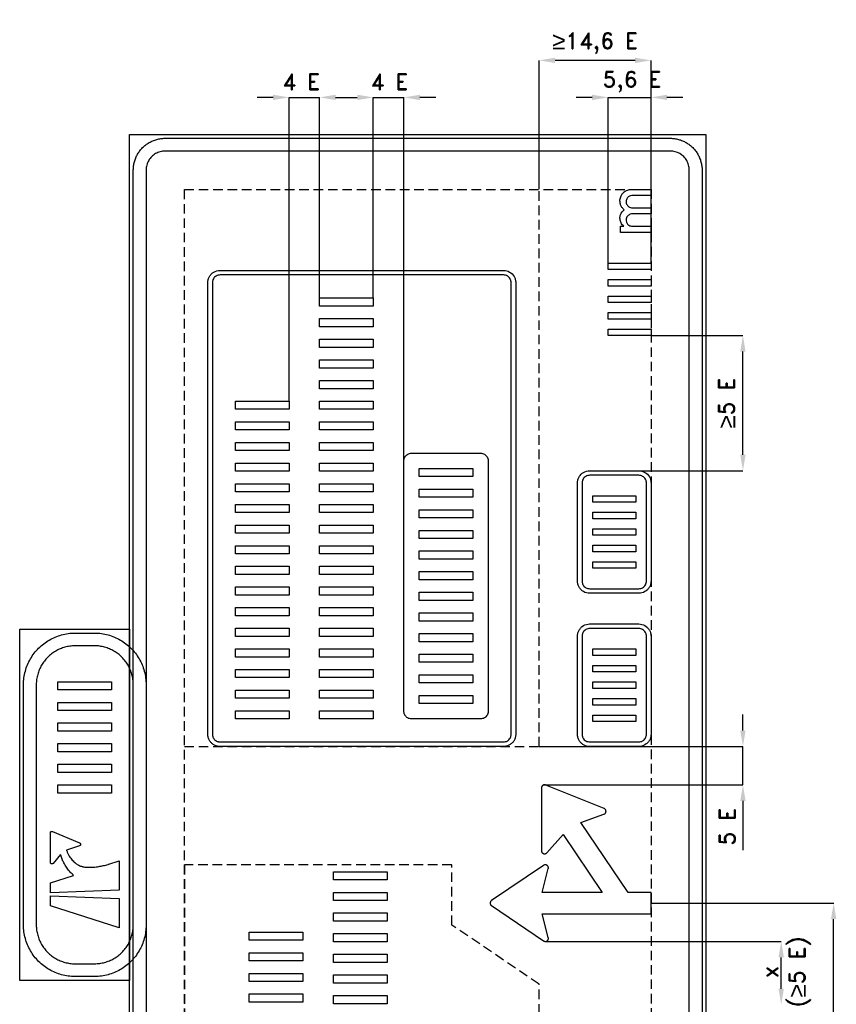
# Model space of a CAD drawing. Header units: millimetres. Extents: x 131 to 6528, y 392 to 12144.
# Tile 2 of 2: x 131 to 6528, y 4433 to 12144. Entities that reach past the tile are written whole.
import ezdxf

# ---------------------------------------------------------------- set-up
doc = ezdxf.new("R2010")
doc.units = ezdxf.units.MM
doc.header["$LTSCALE"] = 5
doc.linetypes.add('ČÁRKOVANÁX2', pattern=[1.5, 1, -0.5])
doc.layers.add('Kóty', color=2, linetype='Continuous')
doc.layers.add('Značka', color=7, linetype='Continuous')
doc.styles.get("Standard").update_dxf_attribs({"font": 'romand.shx', "height": 125})
doc.dimstyles.get("Standard").update_dxf_attribs({"dimtxt": 125, "dimasz": 125, "dimexe": 0.18, "dimexo": 0.0625, "dimgap": 60, "dimtad": 1, "dimdec": 0, "dimzin": 0, "dimdsep": 46, "dimtxsty": 'Standard', "dimcen": 0.09, "dimadec": 0, "dimazin": 0, "dimtfac": 1, "dimtdec": 0, "dimtofl": 0, "dimtmove": 0, "dimatfit": 3, "dimfxl": 1, "dimtolj": 1, "dimtzin": 0, "dimarcsym": 0})

# ---------------------------------------------------------------- blocks, each defined once
blk = doc.blocks.new('*D2')
at = {"layer": 'Defpoints', "color": 0, "transparency": 16777216}
for p in [(5076.5, 9670.7), (5796.5, 9670.7), (4881, 8612.1)]:
    blk.add_point(p, dxfattribs=at)
at = {"layer": 'Kóty', "color": 0, "lineweight": -2, "transparency": 16777216}
for p, q in [((5076.5, 9670.7), (5796.7, 9670.7)), ((5796.5, 8737.1), (5796.5, 9545.7)), ((4881.1, 8612.1), (5796.7, 8612.1))]:
    blk.add_line(p, q, dxfattribs=at)
at = {"layer": 'Kóty', "color": 0, "transparency": 16777216}
for points in [[(5775.6, 9545.7), (5817.3, 9545.7), (5796.5, 9670.7)], [(5775.6, 8737.1), (5817.3, 8737.1), (5796.5, 8612.1)]]:
    blk.add_solid(points, dxfattribs=at)
at = {"layer": 'Kóty', "color": 0, "transparency": 16777216, "insert": (5668.8, 9141.4), "char_height": 125, "width": 489.345, "attachment_point": 5, "rotation": 90}
blk.add_mtext('\\A1;{\\fArial|b0|i0|c238|p34;\\H1.08333x;≥}5 E', dxfattribs=at)
blk = doc.blocks.new('*D3')
at = {"layer": 'Defpoints', "color": 0, "transparency": 16777216}
for p in [(5076.5, 5225.7), (6507, 5225.7), (5076.5, 1475.7)]:
    blk.add_point(p, dxfattribs=at)
at = {"layer": 'Kóty', "color": 0, "lineweight": -2, "transparency": 16777216}
for p, q in [((5076.5, 5225.7), (6507.2, 5225.7)), ((6507, 1600.7), (6507, 5100.7)), ((5076.5, 1475.7), (6507.2, 1475.7))]:
    blk.add_line(p, q, dxfattribs=at)
at = {"layer": 'Kóty', "color": 0, "transparency": 16777216}
for points in [[(6486.2, 5100.7), (6527.9, 5100.7), (6507, 5225.7)], [(6486.2, 1600.7), (6527.9, 1600.7), (6507, 1475.7)]]:
    blk.add_solid(points, dxfattribs=at)
at = {"layer": 'Kóty', "color": 0, "transparency": 16777216, "insert": (6384.5, 3350.7), "char_height": 125, "attachment_point": 5, "rotation": 90}
blk.add_mtext('\\A1;a', dxfattribs=at)

msp = doc.modelspace()

# ---------------------------------------------------------------- linework, layer by layer
at = {"layer": 'Kóty'}
for p, q in [((4200.5, 10815.9), (4200.5, 11826)), ((4951.5, 11825.8), (4325.5, 11825.8)), ((5076.5, 10815.9), (5076.5, 11826)), ((2116, 11535.8), (1991, 11535.8)), ((2241, 9156.7), (2241, 11536)), ((2481, 9965), (2481, 11536)), ((2901, 9965), (2901, 11536)), ((3141, 8650.2), (3141, 11536)), ((3391, 11535.8), (3266, 11535.8)), ((4615.5, 11535.8), (4490.5, 11535.8)), ((4740.5, 10239), (4740.5, 11536)), ((5076.5, 10239), (5076.5, 11536)), ((5326.5, 11535.8), (5201.5, 11535.8)), ((5796.5, 6577.1), (5796.5, 6702.1)), ((4200.5, 6452.1), (5796.7, 6452.1)), ((4234.9, 6150.8), (5796.7, 6150.8)), ((5796.5, 6025.8), (5796.5, 5641.2)), ((4245.9, 4925.8), (6096.7, 4925.8)), ((6096.5, 4555.7), (6096.5, 4800.8))]:
    msp.add_line(p, q, dxfattribs=at)
for points in [[(2241, 11535.8), (2481, 11536)], [(2606, 11535.8), (2776, 11535.8)], [(2901, 11535.8), (3141, 11536)], [(4740.5, 11536), (5076.5, 11535.8)], [(5796.7, 6150.8), (5796.5, 6452.1)]]:
    msp.add_lwpolyline(points, dxfattribs=at)
for points in [[(4325.5, 11846.7), (4325.5, 11805), (4200.5, 11825.8)], [(4951.5, 11846.7), (4951.5, 11805), (5076.5, 11825.8)], [(2116, 11556.7), (2116, 11515), (2241, 11535.8)], [(2606, 11556.7), (2606, 11515), (2481, 11535.8)], [(2776, 11556.7), (2776, 11515), (2901, 11535.8)], [(3266, 11556.7), (3266, 11515), (3141, 11535.8)], [(4615.5, 11556.7), (4615.5, 11515), (4740.5, 11535.8)], [(5201.5, 11556.7), (5201.5, 11515), (5076.5, 11535.8)], [(5775.6, 6577.1), (5817.3, 6577.1), (5796.5, 6452.1)], [(5775.6, 6025.8), (5817.3, 6025.8), (5796.5, 6150.8)], [(6075.6, 4800.8), (6117.3, 4800.8), (6096.5, 4925.8)], [(6075.6, 4555.7), (6117.3, 4555.7), (6096.5, 4430.7)]]:
    msp.add_solid(points, dxfattribs=at)
at = {"layer": 'Značka', "color": 3}
for points in [[(5506.5, 745.8), (991.5, 745.8), (991.5, 11245.8), (5506.5, 11245.8), (5506.5, 745.8)], [(5076.5, 10188), (4740.5, 10188), (4740.5, 10238.9), (5076.5, 10238.9), (5076.5, 10188)], [(5076.5, 10058.7), (4740.5, 10058.7), (4740.5, 10109.6), (5076.5, 10109.6), (5076.5, 10058.7)], [(5076.5, 9929.3), (4740.5, 9929.3), (4740.5, 9980.3), (5076.5, 9980.3), (5076.5, 9929.3)], [(5076.5, 9800), (4740.5, 9800), (4740.5, 9850.9), (5076.5, 9850.9), (5076.5, 9800)], [(5076.5, 9670.7), (4740.5, 9670.7), (4740.5, 9721.6), (5076.5, 9721.6), (5076.5, 9670.7)], [(991.5, 4620.8), (131.5, 4620.8), (131.5, 7370.8), (991.5, 7370.8), (991.5, 4620.8)], [(851.5, 6896.1), (431.5, 6896.1), (431.5, 6959.8), (851.5, 6959.8), (851.5, 6896.1)], [(851.5, 6734.5), (431.5, 6734.5), (431.5, 6798.1), (851.5, 6798.1), (851.5, 6734.5)], [(851.5, 6572.8), (431.5, 6572.8), (431.5, 6636.5), (851.5, 6636.5), (851.5, 6572.8)], [(851.5, 6411.2), (431.5, 6411.2), (431.5, 6474.8), (851.5, 6474.8), (851.5, 6411.2)], [(851.5, 6249.5), (431.5, 6249.5), (431.5, 6313.2), (851.5, 6313.2), (851.5, 6249.5)], [(851.5, 6087.9), (431.5, 6087.9), (431.5, 6151.5), (851.5, 6151.5), (851.5, 6087.9)], [(3009, 5408.1), (2589, 5408.1), (2589, 5471.7), (3009, 5471.7), (3009, 5408.1)], [(911.5, 5262.2), (911.5, 5031.8), (371.5, 5204.6), (371.5, 5282), (911.5, 5262.2)], [(3009, 5246.4), (2589, 5246.4), (2589, 5310.1), (3009, 5310.1), (3009, 5246.4)], [(3009, 5084.7), (2589, 5084.7), (2589, 5148.4), (3009, 5148.4), (3009, 5084.7)], [(2349, 4935.4), (1929, 4935.4), (1929, 4999.1), (2349, 4999.1), (2349, 4935.4)], [(3009, 4923.1), (2589, 4923.1), (2589, 4986.7), (3009, 4986.7), (3009, 4923.1)], [(2349, 4773.7), (1929, 4773.7), (1929, 4837.4), (2349, 4837.4), (2349, 4773.7)], [(3009, 4761.4), (2589, 4761.4), (2589, 4825.1), (3009, 4825.1), (3009, 4761.4)], [(2349, 4612.1), (1929, 4612.1), (1929, 4675.7), (2349, 4675.7), (2349, 4612.1)], [(3009, 4599.8), (2589, 4599.8), (2589, 4663.4), (3009, 4663.4), (3009, 4599.8)], [(2349, 4450.4), (1929, 4450.4), (1929, 4514.1), (2349, 4514.1), (2349, 4450.4)], [(3009, 4438.1), (2589, 4438.1), (2589, 4501.8), (3009, 4501.8), (3009, 4438.1)]]:
    msp.add_lwpolyline(points, dxfattribs=at)
for points in [[(1021.5, 1025.8), (1021.5, 10965.8), (1021.5, 10966.8), (1021.5, 10967.8, -0.032176), (1023.7, 11000, -0.035453), (1030.3, 11031.8, -0.036257), (1040.7, 11062.4, -0.034423), (1055.3, 11091.4, -0.033722), (1073.3, 11118.3, -0.034071), (1094.7, 11142.6, -0.034203), (1119, 11164, -0.034247), (1145.9, 11182, -0.03405), (1174.8, 11196.5, -0.033408), (1205.5, 11206.9, -0.034099), (1237.2, 11213.6, -0.03676), (1269.5, 11215.8), (1270.5, 11215.8), (1271.5, 11215.8), (5226.5, 11215.8), (5227.5, 11215.8), (5228.4, 11215.8, -0.03216), (5260.7, 11213.5, -0.035396), (5292.4, 11206.9, -0.036296), (5323.1, 11196.6, -0.034427), (5352, 11182, -0.033716), (5379, 11164, -0.034124), (5403.2, 11142.6, -0.034222), (5424.7, 11118.3, -0.034223), (5442.6, 11091.4, -0.034051), (5457.1, 11062.4, -0.033415), (5467.6, 11031.8, -0.034121), (5474.3, 11000, -0.036745), (5476.5, 10967.8), (5476.5, 10966.8), (5476.5, 10965.8), (5476.5, 1025.8)], [(5376.5, 1025.8), (5376.5, 10965.8), (5376.5, 10966.4), (5376.5, 10967, 0.032178), (5375.1, 10986.3, 0.035444), (5371.2, 11005.4, 0.036262), (5364.9, 11023.8, 0.034429), (5356.2, 11041.1, 0.033721), (5345.4, 11057.3, 0.034061), (5332.5, 11071.9), (5318, 11084.7), (5301.8, 11095.5), (5284.4, 11104.2), (5266.1, 11110.5), (5247, 11114.5), (5227.6, 11115.8), (5227.1, 11115.8), (5226.5, 11115.8), (1271.5, 11115.8), (1270.9, 11115.8), (1270.3, 11115.8, 0.032158), (1250.9, 11114.4, 0.035397), (1231.9, 11110.5, 0.036308), (1213.5, 11104.3, 0.034417), (1196.1, 11095.5, 0.033719), (1180, 11084.7, 0.034091), (1165.4, 11071.9, 0.034199), (1152.5, 11057.3, 0.034242), (1141.8, 11041.1, 0.034031), (1133.1, 11023.8, 0.033374), (1126.8, 11005.4, 0.034155), (1122.8, 10986.3, 0.036724), (1121.5, 10967), (1121.5, 10966.4), (1121.5, 10965.8), (1121.5, 1025.8)], [(5076.4, 10478.9), (4836.3, 10478.9), (4836.3, 10527.1), (4863.1, 10527.1), (4860.2, 10529.8), (4857.3, 10532.5, -0.053767), (4846.6, 10545.6, -0.054618), (4838.9, 10560.7, -0.049786), (4834.6, 10575.2, -0.049905), (4833.3, 10590.2, -0.044595), (4834.3, 10603.6, -0.04536), (4837.7, 10616.6, -0.041522), (4843, 10628.5), (4850.1, 10639.5), (4854.8, 10645.5), (4860.2, 10650.9), (4863.3, 10653.5), (4866.4, 10655.9), (4863, 10658.8), (4859.8, 10661.7, -0.07206), (4845.7, 10679.7, -0.066459), (4836.9, 10700.9, -0.035529), (4834.3, 10712.7, -0.035843), (4833.3, 10724.6, -0.050529), (4834.7, 10741.8, -0.049667), (4839.5, 10758.4, -0.068271), (4850.8, 10779.4, -0.073283), (4867.4, 10796.3, -0.056843), (4883.2, 10806.3, -0.0488), (4900.8, 10812.8), (4907.2, 10814.4), (4913.8, 10815.4), (4916.7, 10815.6), (4919.7, 10815.8), (5076.4, 10815.8), (5076.4, 10767.6), (4929.4, 10767.6), (4927.6, 10767.6), (4925.8, 10767.5), (4916.8, 10766), (4908.3, 10762.7, 0.067759), (4898, 10756, 0.066982), (4889.9, 10746.8, 0.073568), (4883.7, 10734.9, 0.074333), (4881.3, 10721.6, 0.080749), (4882.8, 10706.9, 0.080674), (4888.8, 10693.5, 0.070497), (4896.7, 10683.8, 0.075435), (4907, 10676.9), (4915.7, 10673.6), (4924.9, 10671.8), (4926.2, 10671.6), (4927.5, 10671.4), (5076.4, 10671.4), (5076.4, 10623.3), (4928.4, 10623.3), (4926.4, 10623.3), (4924.4, 10623.1), (4912.4, 10620.3, 0.069101), (4901.5, 10614.2, 0.074757), (4891.7, 10604.9, 0.073779), (4885.1, 10593.1, 0.089067), (4881.3, 10576.6, 0.093653), (4883.7, 10559.9, 0.073335), (4889, 10548.5, 0.071205), (4897.3, 10539.1, 0.076978), (4909.3, 10531.3, 0.078054), (4923, 10527.6), (4924.8, 10527.3), (4926.6, 10527.1), (5076.4, 10527.1), (5076.4, 10478.9)], [(1121.5, 5055.8), (1121.5, 5054.2), (1121.5, 5052.6, -0.032192), (1117.8, 5000.3, -0.035442), (1107.1, 4948.9, -0.03626), (1090.3, 4899.2, -0.03442), (1066.7, 4852.4, -0.033723), (1037.6, 4808.7, -0.034079), (1002.9, 4769.4, -0.034213), (963.6, 4734.7, -0.034235), (919.9, 4705.6, -0.034043), (873, 4682.1, -0.033414), (823.3, 4665.2, -0.034125), (771.9, 4654.3, -0.03674), (719.7, 4650.8), (718.1, 4650.8), (716.5, 4650.8), (566.5, 4650.8), (564.9, 4650.8), (563.3, 4650.8, -0.032183), (511, 4654.5, -0.035442), (459.6, 4665.2, -0.036269), (409.9, 4682, -0.034424), (363.1, 4705.6, -0.03373), (319.4, 4734.7, -0.034083), (280.1, 4769.4, -0.0342), (245.3, 4808.7, -0.03422), (216.3, 4852.4, -0.034043), (192.8, 4899.3, -0.033401), (175.8, 4948.9, -0.034134), (165, 5000.4, -0.036758), (161.5, 5052.6), (161.5, 5054.2), (161.5, 5055.8), (161.5, 6935.8), (161.5, 6937.4), (161.5, 6939, -0.032192), (165.2, 6991.3, -0.035442), (175.8, 7042.7, -0.03626), (192.6, 7092.4, -0.03442), (216.3, 7139.2, -0.03373), (245.4, 7182.9, -0.034079), (280.1, 7222.2, -0.034206), (319.4, 7257, -0.034223), (363.1, 7286, -0.034043), (409.9, 7309.5, -0.033401), (459.6, 7326.5, -0.034134), (511, 7337.3, -0.036758), (563.3, 7340.8), (564.9, 7340.8), (566.5, 7340.8), (716.5, 7340.8), (718.1, 7340.8), (719.7, 7340.8, -0.032192), (772, 7337.1, -0.035442), (823.3, 7326.5, -0.03626), (873, 7309.7, -0.03442), (919.9, 7286, -0.03373), (963.5, 7256.9, -0.034079), (1002.9, 7222.2, -0.034206), (1037.6, 7182.9, -0.034223), (1066.7, 7139.2, -0.034043), (1090.1, 7092.4, -0.033401), (1107.1, 7042.7, -0.034134), (1118, 6991.3, -0.036758), (1121.5, 6939, -0.000923), (1121.5, 6937.4), (1121.5, 6935.8), (1121.5, 5055.8)], [(1021.5, 5055.8), (1021.5, 6935.8), (1021.5, 6937), (1021.5, 6938.2, 0.032177), (1018.7, 6977.6, 0.035441), (1010.7, 7016.3, 0.03626), (998, 7053.7, 0.03441), (980.2, 7089, 0.033728), (958.3, 7121.9, 0.034094), (932.1, 7151.5, 0.034216), (902.5, 7177.7, 0.034232), (869.7, 7199.6, 0.034038), (834.4, 7217.2, 0.0334), (797, 7230, 0.034134), (758.2, 7238.2, 0.036729), (718.9, 7240.8), (717.7, 7240.8), (716.5, 7240.8), (566.5, 7240.8), (565.3, 7240.8), (564.1, 7240.8, 0.032177), (524.7, 7238, 0.035441), (486, 7230, 0.03626), (448.6, 7217.4, 0.03441), (413.3, 7199.6, 0.033728), (380.4, 7177.6, 0.034094), (350.8, 7151.5, 0.034216), (324.6, 7121.9, 0.034232), (302.7, 7089, 0.034038), (285.1, 7053.7, 0.0334), (272.3, 7016.3, 0.034134), (264.1, 6977.6, 0.036729), (261.5, 6938.2), (261.5, 6937), (261.5, 6935.8), (261.5, 5055.8), (261.5, 5054.6), (261.5, 5053.4, 0.032177), (264.2, 5014, 0.035441), (272.3, 4975.3, 0.03626), (284.9, 4937.9, 0.03441), (302.7, 4902.6, 0.033728), (324.7, 4869.8, 0.034094), (350.8, 4840.1, 0.034211), (380.4, 4814, 0.034233), (413.3, 4792.1, 0.034043), (448.6, 4774.4, 0.033412), (486, 4761.6, 0.034134), (524.7, 4753.5, 0.036748), (564.1, 4750.8), (565.3, 4750.8), (566.5, 4750.8), (716.5, 4750.8), (717.7, 4750.8), (718.9, 4750.8, 0.032183), (758.3, 4753.6, 0.035441), (797, 4761.6, 0.036272), (834.4, 4774.3, 0.034427), (869.7, 4792.1, 0.033728), (902.5, 4814, 0.03408), (932.1, 4840.1, 0.034216), (958.3, 4869.7, 0.034232), (980.2, 4902.6, 0.034038), (997.9, 4937.9, 0.0334), (1010.7, 4975.3, 0.034134), (1018.8, 5014.1, 0.036729), (1021.5, 5053.4), (1021.5, 5054.6), (1021.5, 5055.8)], [(4527.4, 5856.8), (4708.1, 5921.7), (4709.2, 5922.1), (4710.3, 5922.6), (4714.2, 5924.9), (4717.7, 5928.1, 0.064197), (4721.1, 5932.7, 0.064089), (4723.2, 5938.1, 0.064), (4724, 5943.8, 0.063886), (4723.4, 5949.6, 0.063537), (4721.5, 5955, 0.06237), (4718.3, 5959.9), (4715, 5963.1), (4711.1, 5965.6), (4710, 5966.1), (4709, 5966.6), (4252, 6150.5), (4250.9, 6150.9), (4249.8, 6151.2), (4245.2, 6152.1), (4240.5, 6152.1), (4234.8, 6150.8), (4229.6, 6148.1, 0.064718), (4225.2, 6144.3, 0.063082), (4221.9, 6139.5, 0.052193), (4220, 6135.2, 0.056946), (4219.2, 6130.6), (4219.1, 6129.4), (4219, 6128.2), (4218.4, 5635.7), (4218.4, 5634.5), (4218.5, 5633.3, 0.051453), (4219.3, 5628.8, 0.051524), (4221.1, 5624.5, 0.064194), (4224.3, 5619.7, 0.064132), (4228.7, 5615.9, 0.064038), (4233.8, 5613.2, 0.063848), (4239.4, 5611.8, 0.063543), (4245.2, 5611.8, 0.062351), (4250.8, 5613.2), (4255, 5615.2), (4258.7, 5618), (4259.5, 5618.8), (4260.3, 5619.6), (4388.1, 5762.9), (4693.8, 5309.7), (4224.5, 5309.7), (4271.7, 5495.8), (4272, 5496.9), (4272.2, 5498, 0.051444), (4272.5, 5502.6, 0.051583), (4271.8, 5507.2, 0.064186), (4269.8, 5512.7, 0.064116), (4266.6, 5517.4, 0.064042), (4262.3, 5521.3, 0.063908), (4257.2, 5524, 0.063516), (4251.6, 5525.5, 0.062257), (4245.8, 5525.5), (4241.2, 5524.6), (4237, 5522.7), (4236, 5522.2), (4235, 5521.5), (3827, 5245.5), (3826.1, 5244.9), (3825.2, 5244.1, 0.051951), (3821.8, 5240.8, 0.052118), (3819.3, 5236.9, 0.064866), (3817.1, 5231.5, 0.065053), (3816.5, 5225.7, 0.064748), (3817.2, 5219.9, 0.063098), (3819.3, 5214.4, 0.052069), (3821.8, 5210.5, 0.056883), (3825.2, 5207.2), (3826.1, 5206.5), (3827, 5205.8), (4235, 4929.8), (4236, 4929.2), (4237, 4928.6), (4241.2, 4926.7), (4245.8, 4925.8, 0.064075), (4251.6, 4925.8, 0.06419), (4257.2, 4927.3, 0.06401), (4262.3, 4930, 0.063907), (4266.6, 4933.9, 0.063558), (4269.8, 4938.7, 0.062361), (4271.8, 4944.1, 0.051643), (4272.5, 4948.7, 0.056311), (4272.2, 4953.3), (4272, 4954.4), (4271.7, 4955.6), (4224.5, 5141.7), (5076.5, 5141.7), (5076.5, 5309.7), (4896.5, 5309.7), (4527.4, 5856.8)], [(911.5, 5327), (371.5, 5307.2), (371.5, 5384.6), (553.4, 5442.9), (551.3, 5444.9), (549.1, 5446.9, -0.014822), (534.6, 5461.4, -0.015534), (520.9, 5476.7, -0.014793), (508.8, 5491.9, -0.014256), (497.5, 5507.8, -0.014106), (487.1, 5524.2, -0.014459), (477.6, 5541.2, -0.011487), (470.6, 5555.1, -0.010958), (464.3, 5569.4, -0.012115), (458.2, 5584.9, -0.013496), (452.9, 5600.6), (452, 5603.4), (451.1, 5606.2), (392.8, 5536.7), (392.7, 5536.6), (392.6, 5536.5), (391.8, 5535.7, -0.024548), (390.9, 5535, -0.023618), (390.1, 5534.5, -0.021944), (389.2, 5533.9, -0.021503), (388.3, 5533.5, -0.021839), (387.3, 5533.2, -0.01857), (386.5, 5532.9, -0.018139), (385.7, 5532.8, -0.019607), (384.8, 5532.7, -0.018911), (384, 5532.6), (383.8, 5532.6), (383.6, 5532.6), (383.3, 5532.6, -0.006416), (383, 5532.6, -0.014847), (382.5, 5532.7, -0.012334), (381.9, 5532.7, -0.029944), (380.4, 5533, -0.031009), (379.1, 5533.5, -0.041372), (377.4, 5534.3, -0.040815), (375.9, 5535.4, -0.040259), (374.5, 5536.7, -0.040639), (373.4, 5538.2, -0.032526), (372.7, 5539.5, -0.031924), (372.1, 5540.9, -0.036208), (371.7, 5542.5, -0.040889), (371.5, 5544.2), (371.5, 5544.5), (371.5, 5544.8), (371.5, 5775.7), (371.5, 5776), (371.5, 5776.3, -0.044823), (371.7, 5778.3, -0.045756), (372.4, 5780.2, -0.042143), (373.2, 5781.9, -0.040484), (374.3, 5783.5, -0.04004), (375.6, 5784.8, -0.040967), (377.1, 5785.9, -0.033278), (378.4, 5786.7, -0.032064), (379.8, 5787.2, -0.041672), (381.7, 5787.7, -0.045274), (383.6, 5787.9, -0.012683), (384.2, 5787.8, -0.010204), (384.8, 5787.8, -0.009135), (385.3, 5787.7, -0.011271), (385.8, 5787.7, -0.011509), (386.2, 5787.6, -0.010312), (386.7, 5787.5, -0.006738), (387.1, 5787.4, -0.007598), (387.5, 5787.2, -0.010118), (387.8, 5787.1, -0.014293), (388.2, 5787), (388.3, 5786.9), (388.4, 5786.9), (601.2, 5697.5), (601.4, 5697.4), (601.6, 5697.3, -0.033328), (603, 5696.6, -0.034602), (604.2, 5695.7, -0.031759), (605.2, 5694.7, -0.030618), (606.2, 5693.7, -0.030066), (607, 5692.5, -0.030678), (607.6, 5691.3, -0.025064), (608, 5690.2, -0.025147), (608.4, 5689.1, -0.026781), (608.6, 5687.9, -0.026749), (608.7, 5686.7), (608.7, 5686.5), (608.7, 5686.2), (608.7, 5686), (608.7, 5685.8, -0.009513), (608.7, 5685.3, -0.010587), (608.6, 5684.9, -0.024601), (608.4, 5683.7, -0.02507), (608.1, 5682.6, -0.032946), (607.6, 5681.2, -0.032296), (606.9, 5679.9, -0.032462), (606.1, 5678.7, -0.033035), (605, 5677.6, -0.026742), (604.1, 5676.8, -0.025227), (603.2, 5676, -0.027653), (602, 5675.4, -0.032426), (600.9, 5674.9), (600.6, 5674.8), (600.4, 5674.7), (497.9, 5640.4), (499, 5637.3), (500.2, 5634.3, 0.022515), (509.1, 5614.1, 0.024399), (519.8, 5594.7, 0.023292), (531, 5578.1, 0.023926), (543.6, 5562.6, 0.024405), (556.7, 5549, 0.027798), (571.1, 5537, 0.022783), (582.8, 5528.9, 0.023875), (595.2, 5521.9, 0.027915), (608.2, 5516.1, 0.035341), (621.9, 5512, 0.005109), (624.3, 5511.4, 0.001832), (626.7, 5510.9), (628.7, 5510.5, 0.000812), (631.1, 5510.1, 0.002366), (633.6, 5509.7, 0.020198), (652, 5507.2, 0.017004), (670.5, 5506.2, 0.015148), (690.1, 5506.1, 0.012774), (709.6, 5507.2, 0.012188), (730.6, 5509.2, 0.011443), (751.5, 5512.3, 0.008876), (768.9, 5515.5, 0.008011), (786.3, 5519.3, 0.008863), (805.1, 5524, 0.00989), (823.8, 5529.4), (827.2, 5530.5), (830.5, 5531.5), (911.5, 5557.4), (911.5, 5327)]]:
    msp.add_lwpolyline(points, format="xyb", dxfattribs=at)
at = {"layer": 'Značka', "color": 6, "linetype": 'ČÁRKOVANÁX2', "ltscale": 15}
for points in [[(5076.5, 1175.8), (1421.5, 1175.8), (1421.5, 10815.8), (5076.5, 10815.8), (5076.5, 1175.8)], [(1421.5, 6452.1), (4200.5, 6452.1), (4200.5, 10815.8)], [(1421.5, 5525.7), (1421.5, 1175.8), (3516.5, 1175.8), (3516.5, 1647.7), (4200.5, 2110.4), (4200.5, 4591), (3516.5, 5053.7), (3516.5, 5525.7), (1421.5, 5525.7)]]:
    msp.add_lwpolyline(points, dxfattribs=at)
at = {"layer": 'Značka', "color": 5}
for points in [[(4017, 6548.1), (4017, 6547.7), (4017, 6547.3, -0.032174), (4016.1, 6534.9, -0.035446), (4013.6, 6522.7, -0.036266), (4009.6, 6511, -0.034428), (4004, 6499.9, -0.033699), (3997.1, 6489.5, -0.034074), (3988.9, 6480.2, -0.034222), (3979.5, 6472, -0.034235), (3969.2, 6465.1, -0.034016), (3958.1, 6459.5, -0.033443), (3946.3, 6455.5, -0.034119), (3934.1, 6452.9, -0.036772), (3921.7, 6452.1), (3921.4, 6452.1), (3921, 6452.1), (1701, 6452.1), (1700.6, 6452.1), (1700.2, 6452.1, -0.032241), (1687.8, 6452.9, -0.035423), (1675.6, 6455.5, -0.036263), (1663.9, 6459.5, -0.034419), (1652.8, 6465.1, -0.033716), (1642.4, 6472, -0.034121), (1633.1, 6480.2, -0.034227), (1624.9, 6489.5, -0.034213), (1618, 6499.9, -0.034056), (1612.4, 6511, -0.033427), (1608.4, 6522.7, -0.034126), (1605.8, 6534.9, -0.036751), (1605, 6547.3), (1605, 6547.7), (1605, 6548.1), (1605, 10085.1), (1605, 10085.5), (1605, 10085.8, -0.032181), (1605.8, 10098.2, -0.035475), (1608.4, 10110.4, -0.036243), (1612.4, 10122.2, -0.034411), (1618, 10133.3, -0.033726), (1624.9, 10143.6, -0.034077), (1633.1, 10153, -0.034111), (1642.4, 10161.2), (1652.8, 10168.1), (1663.9, 10173.6), (1675.6, 10177.7), (1687.8, 10180.2), (1700.2, 10181.1), (1700.6, 10181.1), (1701, 10181.1), (3921, 10181.1), (3921.4, 10181.1), (3921.7, 10181.1), (3934.1, 10180.2), (3946.3, 10177.7), (3958.1, 10173.7), (3969.2, 10168.1), (3979.5, 10161.2), (3988.9, 10153), (3997.1, 10143.6), (4004, 10133.3, -0.034047), (4009.5, 10122.2, -0.033415), (4013.6, 10110.4, -0.03411), (4016.1, 10098.2, -0.036737), (4017, 10085.8), (4017, 10085.5), (4017, 10085.1), (4017, 6548.1)], [(4017, 6548.1), (4017, 6547.7), (4017, 6547.3, -0.032174), (4016.1, 6534.9, -0.035446), (4013.6, 6522.7, -0.036266), (4009.6, 6511, -0.034428), (4004, 6499.9, -0.033699), (3997.1, 6489.5, -0.034074), (3988.9, 6480.2, -0.034222), (3979.5, 6472, -0.034235), (3969.2, 6465.1, -0.034016), (3958.1, 6459.5, -0.033443), (3946.3, 6455.5, -0.034119), (3934.1, 6452.9, -0.036772), (3921.7, 6452.1), (3921.4, 6452.1), (3921, 6452.1), (1701, 6452.1), (1700.6, 6452.1), (1700.2, 6452.1, -0.032241), (1687.8, 6452.9, -0.035423), (1675.6, 6455.5, -0.036263), (1663.9, 6459.5, -0.034419), (1652.8, 6465.1, -0.033716), (1642.4, 6472, -0.034121), (1633.1, 6480.2, -0.034227), (1624.9, 6489.5, -0.034213), (1618, 6499.9, -0.034056), (1612.4, 6511, -0.033427), (1608.4, 6522.7, -0.034126), (1605.8, 6534.9, -0.036751), (1605, 6547.3), (1605, 6547.7), (1605, 6548.1), (1605, 10085.1), (1605, 10085.5), (1605, 10085.8, -0.032181), (1605.8, 10098.2, -0.035475), (1608.4, 10110.4, -0.036243), (1612.4, 10122.2, -0.034411), (1618, 10133.3, -0.033726), (1624.9, 10143.6, -0.034077), (1633.1, 10153, -0.034111), (1642.4, 10161.2), (1652.8, 10168.1), (1663.9, 10173.6), (1675.6, 10177.7), (1687.8, 10180.2), (1700.2, 10181.1), (1700.6, 10181.1), (1701, 10181.1), (3921, 10181.1), (3921.4, 10181.1), (3921.7, 10181.1), (3934.1, 10180.2), (3946.3, 10177.7), (3958.1, 10173.7), (3969.2, 10168.1), (3979.5, 10161.2), (3988.9, 10153), (3997.1, 10143.6), (4004, 10133.3, -0.034047), (4009.5, 10122.2, -0.033415), (4013.6, 10110.4, -0.03411), (4016.1, 10098.2, -0.036737), (4017, 10085.8), (4017, 10085.5), (4017, 10085.1), (4017, 6548.1)], [(3981, 6548.1), (3981, 10085.1), (3981, 10085.3), (3981, 10085.5, 0.032178), (3980.4, 10093.3, 0.035451), (3978.8, 10100.9, 0.036305), (3976.4, 10108.3), (3972.9, 10115.2), (3968.5, 10121.7), (3963.4, 10127.5), (3957.6, 10132.7), (3951.1, 10137), (3944.2, 10140.4), (3936.8, 10142.9), (3929.2, 10144.6), (3921.4, 10145.1), (3921.2, 10145.1), (3921, 10145.1), (1701, 10145.1), (1700.7, 10145.1), (1700.5, 10145.1), (1692.8, 10144.5), (1685.1, 10142.9), (1677.8, 10140.5), (1670.8, 10137), (1664.4, 10132.6), (1658.5, 10127.5), (1653.4, 10121.7), (1649.1, 10115.2), (1645.6, 10108.3, 0.033375), (1643.1, 10100.9, 0.034161), (1641.5, 10093.3, 0.036787), (1641, 10085.5), (1641, 10085.3), (1641, 10085.1), (1641, 6548.1), (1641, 6547.8), (1641, 6547.6, 0.032209), (1641.5, 6539.9, 0.035404), (1643.1, 6532.2, 0.036245), (1645.6, 6524.9, 0.034411), (1649.1, 6517.9, 0.033689), (1653.4, 6511.5, 0.034066), (1658.5, 6505.6, 0.03418), (1664.4, 6500.5, 0.034176), (1670.8, 6496.2, 0.034048), (1677.8, 6492.7, 0.033465), (1685.1, 6490.2, 0.034121), (1692.8, 6488.6, 0.036687), (1700.5, 6488.1), (1700.7, 6488.1), (1701, 6488.1), (3921, 6488.1), (3921.2, 6488.1), (3921.4, 6488.1), (3929.2, 6488.6), (3936.8, 6490.2), (3944.2, 6492.7), (3951.1, 6496.2), (3957.6, 6500.5), (3963.4, 6505.6), (3968.6, 6511.5, 0.034207), (3972.9, 6517.9, 0.034048), (3976.3, 6524.9, 0.03342), (3978.8, 6532.2, 0.034108), (3980.5, 6539.9, 0.036749), (3981, 6547.6), (3981, 6547.8), (3981, 6548.1)], [(5076.5, 7748.1), (5076.5, 7747.7), (5076.5, 7747.3, -0.032179), (5075.6, 7734.9, -0.035446), (5073.1, 7722.7, -0.036266), (5069.1, 7711, -0.034419), (5063.5, 7699.9, -0.033693), (5056.6, 7689.5, -0.034067), (5048.4, 7680.2), (5039, 7672), (5028.7, 7665.1), (5017.6, 7659.5), (5005.8, 7655.5), (4993.6, 7652.9), (4981.2, 7652.1), (4980.8, 7652.1), (4980.5, 7652.1), (4596.5, 7652.1), (4596.1, 7652.1), (4595.7, 7652.1), (4583.3, 7652.9), (4571.1, 7655.5), (4559.4, 7659.5), (4548.3, 7665.1), (4537.9, 7672), (4528.6, 7680.2, -0.034231), (4520.4, 7689.5, -0.034209), (4513.5, 7699.9, -0.034047), (4507.9, 7711, -0.033404), (4503.9, 7722.7, -0.034135), (4501.3, 7734.9, -0.036746), (4500.5, 7747.3), (4500.5, 7747.7), (4500.5, 7748.1), (4500.5, 8516.1), (4500.5, 8516.5), (4500.5, 8516.8, -0.032184), (4501.3, 8529.2, -0.035441), (4503.9, 8541.4, -0.036266), (4507.9, 8553.2, -0.034415), (4513.5, 8564.3, -0.033695), (4520.4, 8574.6), (4528.6, 8584), (4537.9, 8592.2), (4548.3, 8599.1), (4559.4, 8604.6), (4571.1, 8608.7), (4583.3, 8611.2), (4595.7, 8612.1), (4596.1, 8612.1), (4596.5, 8612.1), (4980.5, 8612.1), (4980.8, 8612.1), (4981.2, 8612.1), (4993.6, 8611.2), (5005.8, 8608.7), (5017.6, 8604.7), (5028.7, 8599.1), (5039, 8592.2), (5048.4, 8584), (5056.6, 8574.6), (5063.5, 8564.3, -0.034044), (5069, 8553.2, -0.033401), (5073.1, 8541.4, -0.034133), (5075.6, 8529.2, -0.036743), (5076.5, 8516.8), (5076.5, 8516.5), (5076.5, 8516.1), (5076.5, 7748.1)], [(5076.5, 7748.1), (5076.5, 7747.7), (5076.5, 7747.3, -0.032179), (5075.6, 7734.9, -0.035446), (5073.1, 7722.7, -0.036266), (5069.1, 7711, -0.034419), (5063.5, 7699.9, -0.033693), (5056.6, 7689.5, -0.034067), (5048.4, 7680.2), (5039, 7672), (5028.7, 7665.1), (5017.6, 7659.5), (5005.8, 7655.5), (4993.6, 7652.9), (4981.2, 7652.1), (4980.8, 7652.1), (4980.5, 7652.1), (4596.5, 7652.1), (4596.1, 7652.1), (4595.7, 7652.1), (4583.3, 7652.9), (4571.1, 7655.5), (4559.4, 7659.5), (4548.3, 7665.1), (4537.9, 7672), (4528.6, 7680.2, -0.034231), (4520.4, 7689.5, -0.034209), (4513.5, 7699.9, -0.034047), (4507.9, 7711, -0.033404), (4503.9, 7722.7, -0.034135), (4501.3, 7734.9, -0.036746), (4500.5, 7747.3), (4500.5, 7747.7), (4500.5, 7748.1), (4500.5, 8516.1), (4500.5, 8516.5), (4500.5, 8516.8, -0.032184), (4501.3, 8529.2, -0.035441), (4503.9, 8541.4, -0.036266), (4507.9, 8553.2, -0.034415), (4513.5, 8564.3, -0.033695), (4520.4, 8574.6), (4528.6, 8584), (4537.9, 8592.2), (4548.3, 8599.1), (4559.4, 8604.6), (4571.1, 8608.7), (4583.3, 8611.2), (4595.7, 8612.1), (4596.1, 8612.1), (4596.5, 8612.1), (4980.5, 8612.1), (4980.8, 8612.1), (4981.2, 8612.1), (4993.6, 8611.2), (5005.8, 8608.7), (5017.6, 8604.7), (5028.7, 8599.1), (5039, 8592.2), (5048.4, 8584), (5056.6, 8574.6), (5063.5, 8564.3, -0.034044), (5069, 8553.2, -0.033401), (5073.1, 8541.4, -0.034133), (5075.6, 8529.2, -0.036743), (5076.5, 8516.8), (5076.5, 8516.5), (5076.5, 8516.1), (5076.5, 7748.1)], [(5040.5, 7748.1), (5040.5, 8516.1), (5040.5, 8516.3), (5040.5, 8516.5, 0.032178), (5039.9, 8524.3, 0.035451), (5038.3, 8531.9, 0.036257), (5035.9, 8539.3), (5032.4, 8546.2), (5028, 8552.7), (5022.9, 8558.5), (5017.1, 8563.7), (5010.6, 8568), (5003.7, 8571.4), (4996.3, 8573.9), (4988.7, 8575.6), (4980.9, 8576.1), (4980.7, 8576.1), (4980.5, 8576.1), (4596.5, 8576.1), (4596.2, 8576.1), (4596, 8576.1), (4588.3, 8575.5), (4580.6, 8573.9), (4573.3, 8571.5), (4566.3, 8568), (4559.9, 8563.6), (4554, 8558.5), (4548.9, 8552.7), (4544.6, 8546.2), (4541.1, 8539.3, 0.03342), (4538.6, 8531.9, 0.034124), (4537, 8524.3, 0.036741), (4536.5, 8516.5), (4536.5, 8516.3), (4536.5, 8516.1), (4536.5, 7748.1), (4536.5, 7747.8), (4536.5, 7747.6, 0.032178), (4537, 7739.9, 0.035458), (4538.6, 7732.2, 0.036261), (4541.1, 7724.9, 0.034404), (4544.6, 7717.9), (4548.9, 7711.5), (4554, 7705.6), (4559.9, 7700.5), (4566.3, 7696.2), (4573.3, 7692.7), (4580.6, 7690.2), (4588.3, 7688.6), (4596, 7688.1), (4596.2, 7688.1), (4596.5, 7688.1), (4980.5, 7688.1), (4980.7, 7688.1), (4980.9, 7688.1), (4988.7, 7688.6), (4996.3, 7690.2), (5003.7, 7692.7), (5010.6, 7696.2), (5017.1, 7700.5), (5022.9, 7705.6), (5028, 7711.5), (5032.4, 7717.9), (5035.8, 7724.9, 0.033416), (5038.3, 7732.2, 0.034124), (5040, 7739.9, 0.036749), (5040.5, 7747.6), (5040.5, 7747.8), (5040.5, 7748.1)], [(5076.5, 6548.1), (5076.5, 6547.7), (5076.5, 6547.3, -0.032179), (5075.6, 6534.9, -0.035446), (5073.1, 6522.7, -0.036266), (5069.1, 6511, -0.034419), (5063.5, 6499.9, -0.033693), (5056.6, 6489.5, -0.034067), (5048.4, 6480.2, -0.03422), (5039, 6472), (5028.7, 6465.1), (5017.6, 6459.5), (5005.8, 6455.5), (4993.6, 6452.9), (4981.2, 6452.1), (4980.8, 6452.1), (4980.5, 6452.1), (4596.5, 6452.1), (4596.1, 6452.1), (4595.7, 6452.1), (4583.3, 6452.9), (4571.1, 6455.5), (4559.4, 6459.5), (4548.3, 6465.1, -0.033716), (4537.9, 6472, -0.034115), (4528.6, 6480.2, -0.034231), (4520.4, 6489.5, -0.034209), (4513.5, 6499.9, -0.034047), (4507.9, 6511, -0.033404), (4503.9, 6522.7, -0.034135), (4501.3, 6534.9, -0.036746), (4500.5, 6547.3), (4500.5, 6547.7), (4500.5, 6548.1), (4500.5, 7316.1), (4500.5, 7316.5), (4500.5, 7316.8, -0.032184), (4501.3, 7329.2, -0.035441), (4503.9, 7341.4, -0.036266), (4507.9, 7353.2, -0.034415), (4513.5, 7364.3, -0.033695), (4520.4, 7374.6, -0.034063), (4528.6, 7384, -0.034219), (4537.9, 7392.2), (4548.3, 7399.1), (4559.4, 7404.6), (4571.1, 7408.7), (4583.3, 7411.2), (4595.7, 7412.1), (4596.1, 7412.1), (4596.5, 7412.1), (4980.5, 7412.1), (4980.8, 7412.1), (4981.2, 7412.1), (4993.6, 7411.2), (5005.8, 7408.7), (5017.6, 7404.7), (5028.7, 7399.1), (5039, 7392.2), (5048.4, 7384, -0.034229), (5056.6, 7374.6, -0.034205), (5063.5, 7364.3, -0.034044), (5069, 7353.2, -0.033401), (5073.1, 7341.4, -0.034133), (5075.6, 7329.2, -0.036743), (5076.5, 7316.8), (5076.5, 7316.5), (5076.5, 7316.1), (5076.5, 6548.1)], [(5076.5, 6548.1), (5076.5, 6547.7), (5076.5, 6547.3, -0.032179), (5075.6, 6534.9, -0.035446), (5073.1, 6522.7, -0.036266), (5069.1, 6511, -0.034419), (5063.5, 6499.9, -0.033693), (5056.6, 6489.5, -0.034067), (5048.4, 6480.2, -0.03422), (5039, 6472), (5028.7, 6465.1), (5017.6, 6459.5), (5005.8, 6455.5), (4993.6, 6452.9), (4981.2, 6452.1), (4980.8, 6452.1), (4980.5, 6452.1), (4596.5, 6452.1), (4596.1, 6452.1), (4595.7, 6452.1), (4583.3, 6452.9), (4571.1, 6455.5), (4559.4, 6459.5), (4548.3, 6465.1, -0.033716), (4537.9, 6472, -0.034115), (4528.6, 6480.2, -0.034231), (4520.4, 6489.5, -0.034209), (4513.5, 6499.9, -0.034047), (4507.9, 6511, -0.033404), (4503.9, 6522.7, -0.034135), (4501.3, 6534.9, -0.036746), (4500.5, 6547.3), (4500.5, 6547.7), (4500.5, 6548.1), (4500.5, 7316.1), (4500.5, 7316.5), (4500.5, 7316.8, -0.032184), (4501.3, 7329.2, -0.035441), (4503.9, 7341.4, -0.036266), (4507.9, 7353.2, -0.034415), (4513.5, 7364.3, -0.033695), (4520.4, 7374.6, -0.034063), (4528.6, 7384, -0.034219), (4537.9, 7392.2), (4548.3, 7399.1), (4559.4, 7404.6), (4571.1, 7408.7), (4583.3, 7411.2), (4595.7, 7412.1), (4596.1, 7412.1), (4596.5, 7412.1), (4980.5, 7412.1), (4980.8, 7412.1), (4981.2, 7412.1), (4993.6, 7411.2), (5005.8, 7408.7), (5017.6, 7404.7), (5028.7, 7399.1), (5039, 7392.2), (5048.4, 7384, -0.034229), (5056.6, 7374.6, -0.034205), (5063.5, 7364.3, -0.034044), (5069, 7353.2, -0.033401), (5073.1, 7341.4, -0.034133), (5075.6, 7329.2, -0.036743), (5076.5, 7316.8), (5076.5, 7316.5), (5076.5, 7316.1), (5076.5, 6548.1)], [(5040.5, 6548.1), (5040.5, 7316.1), (5040.5, 7316.3), (5040.5, 7316.5, 0.032178), (5039.9, 7324.3, 0.035451), (5038.3, 7331.9, 0.036257), (5035.9, 7339.3, 0.034404), (5032.4, 7346.2), (5028, 7352.7), (5022.9, 7358.5), (5017.1, 7363.7), (5010.6, 7368), (5003.7, 7371.4), (4996.3, 7373.9), (4988.7, 7375.6), (4980.9, 7376.1), (4980.7, 7376.1), (4980.5, 7376.1), (4596.5, 7376.1), (4596.2, 7376.1), (4596, 7376.1), (4588.3, 7375.5), (4580.6, 7373.9), (4573.3, 7371.5), (4566.3, 7368), (4559.9, 7363.6), (4554, 7358.5), (4548.9, 7352.7), (4544.6, 7346.2), (4541.1, 7339.3, 0.03342), (4538.6, 7331.9, 0.034124), (4537, 7324.3, 0.036741), (4536.5, 7316.5), (4536.5, 7316.3), (4536.5, 7316.1), (4536.5, 6548.1), (4536.5, 6547.8), (4536.5, 6547.6, 0.032178), (4537, 6539.9, 0.035458), (4538.6, 6532.2, 0.036261), (4541.1, 6524.9, 0.034404), (4544.6, 6517.9, 0.033695), (4548.9, 6511.5), (4554, 6505.6), (4559.9, 6500.5), (4566.3, 6496.2), (4573.3, 6492.7), (4580.6, 6490.2), (4588.3, 6488.6), (4596, 6488.1), (4596.2, 6488.1), (4596.5, 6488.1), (4980.5, 6488.1), (4980.7, 6488.1), (4980.9, 6488.1), (4988.7, 6488.6), (4996.3, 6490.2), (5003.7, 6492.7), (5010.6, 6496.2), (5017.1, 6500.5), (5022.9, 6505.6), (5028, 6511.5), (5032.4, 6517.9, 0.034069), (5035.8, 6524.9, 0.033416), (5038.3, 6532.2, 0.034124), (5040, 6539.9, 0.036749), (5040.5, 6547.6), (5040.5, 6547.8), (5040.5, 6548.1)]]:
    msp.add_lwpolyline(points, format="xyb", dxfattribs=at)
for points in [[(2901, 9901.3), (2481, 9901.3), (2481, 9965), (2901, 9965), (2901, 9901.3)], [(2901, 9739.7), (2481, 9739.7), (2481, 9803.3), (2901, 9803.3), (2901, 9739.7)], [(2901, 9578), (2481, 9578), (2481, 9641.7), (2901, 9641.7), (2901, 9578)], [(2901, 9416.3), (2481, 9416.3), (2481, 9480), (2901, 9480), (2901, 9416.3)], [(2901, 9254.7), (2481, 9254.7), (2481, 9318.3), (2901, 9318.3), (2901, 9254.7)], [(2241, 9093), (1821, 9093), (1821, 9156.7), (2241, 9156.7), (2241, 9093)], [(2901, 9093), (2481, 9093), (2481, 9156.7), (2901, 9156.7), (2901, 9093)], [(2241, 8931.4), (1821, 8931.4), (1821, 8995), (2241, 8995), (2241, 8931.4)], [(2901, 8931.4), (2481, 8931.4), (2481, 8995), (2901, 8995), (2901, 8931.4)], [(2241, 8769.7), (1821, 8769.7), (1821, 8833.4), (2241, 8833.4), (2241, 8769.7)], [(2901, 8769.7), (2481, 8769.7), (2481, 8833.4), (2901, 8833.4), (2901, 8769.7)], [(2241, 8608.1), (1821, 8608.1), (1821, 8671.7), (2241, 8671.7), (2241, 8608.1)], [(2901, 8608.1), (2481, 8608.1), (2481, 8671.7), (2901, 8671.7), (2901, 8608.1)], [(2241, 8446.4), (1821, 8446.4), (1821, 8510.1), (2241, 8510.1), (2241, 8446.4)], [(2901, 8446.4), (2481, 8446.4), (2481, 8510.1), (2901, 8510.1), (2901, 8446.4)], [(4956.5, 8365.3), (4620.5, 8365.3), (4620.5, 8416.2), (4956.5, 8416.2), (4956.5, 8365.3)], [(2241, 8284.7), (1821, 8284.7), (1821, 8348.4), (2241, 8348.4), (2241, 8284.7)], [(2901, 8284.7), (2481, 8284.7), (2481, 8348.4), (2901, 8348.4), (2901, 8284.7)], [(4956.5, 8235.9), (4620.5, 8235.9), (4620.5, 8286.9), (4956.5, 8286.9), (4956.5, 8235.9)], [(2241, 8123.1), (1821, 8123.1), (1821, 8186.7), (2241, 8186.7), (2241, 8123.1)], [(2901, 8123.1), (2481, 8123.1), (2481, 8186.7), (2901, 8186.7), (2901, 8123.1)], [(4956.5, 8106.6), (4620.5, 8106.6), (4620.5, 8157.5), (4956.5, 8157.5), (4956.5, 8106.6)], [(2241, 7961.4), (1821, 7961.4), (1821, 8025.1), (2241, 8025.1), (2241, 7961.4)], [(2901, 7961.4), (2481, 7961.4), (2481, 8025.1), (2901, 8025.1), (2901, 7961.4)], [(4956.5, 7977.3), (4620.5, 7977.3), (4620.5, 8028.2), (4956.5, 8028.2), (4956.5, 7977.3)], [(4956.5, 7848), (4620.5, 7848), (4620.5, 7898.9), (4956.5, 7898.9), (4956.5, 7848)], [(2241, 7799.8), (1821, 7799.8), (1821, 7863.4), (2241, 7863.4), (2241, 7799.8)], [(2901, 7799.8), (2481, 7799.8), (2481, 7863.4), (2901, 7863.4), (2901, 7799.8)], [(2241, 7638.1), (1821, 7638.1), (1821, 7701.8), (2241, 7701.8), (2241, 7638.1)], [(2901, 7638.1), (2481, 7638.1), (2481, 7701.8), (2901, 7701.8), (2901, 7638.1)], [(2241, 7476.5), (1821, 7476.5), (1821, 7540.1), (2241, 7540.1), (2241, 7476.5)], [(2901, 7476.5), (2481, 7476.5), (2481, 7540.1), (2901, 7540.1), (2901, 7476.5)], [(2241, 7314.8), (1821, 7314.8), (1821, 7378.5), (2241, 7378.5), (2241, 7314.8)], [(2901, 7314.8), (2481, 7314.8), (2481, 7378.5), (2901, 7378.5), (2901, 7314.8)], [(2241, 7153.2), (1821, 7153.2), (1821, 7216.8), (2241, 7216.8), (2241, 7153.2)], [(2901, 7153.2), (2481, 7153.2), (2481, 7216.8), (2901, 7216.8), (2901, 7153.2)], [(4956.5, 7165.3), (4620.5, 7165.3), (4620.5, 7216.2), (4956.5, 7216.2), (4956.5, 7165.3)], [(2241, 6991.5), (1821, 6991.5), (1821, 7055.2), (2241, 7055.2), (2241, 6991.5)], [(2901, 6991.5), (2481, 6991.5), (2481, 7055.2), (2901, 7055.2), (2901, 6991.5)], [(4956.5, 7035.9), (4620.5, 7035.9), (4620.5, 7086.9), (4956.5, 7086.9), (4956.5, 7035.9)], [(4956.5, 6906.6), (4620.5, 6906.6), (4620.5, 6957.5), (4956.5, 6957.5), (4956.5, 6906.6)], [(2241, 6829.8), (1821, 6829.8), (1821, 6893.5), (2241, 6893.5), (2241, 6829.8)], [(2901, 6829.8), (2481, 6829.8), (2481, 6893.5), (2901, 6893.5), (2901, 6829.8)], [(4956.5, 6777.3), (4620.5, 6777.3), (4620.5, 6828.2), (4956.5, 6828.2), (4956.5, 6777.3)], [(2241, 6668.2), (1821, 6668.2), (1821, 6731.8), (2241, 6731.8), (2241, 6668.2)], [(2901, 6668.2), (2481, 6668.2), (2481, 6731.8), (2901, 6731.8), (2901, 6668.2)], [(4956.5, 6648), (4620.5, 6648), (4620.5, 6698.9), (4956.5, 6698.9), (4956.5, 6648)]]:
    msp.add_lwpolyline(points, dxfattribs=at)
at = {"layer": 'Značka', "color": 251}
msp.add_lwpolyline([(3801, 6728.2), (3801, 6727.9), (3801, 6727.7, -0.03218), (3800.4, 6720, -0.035466), (3798.8, 6712.4, -0.036261), (3796.4, 6705, -0.034411), (3792.9, 6698, -0.033738), (3788.5, 6691.6), (3783.4, 6685.8), (3777.6, 6680.6), (3771.1, 6676.3), (3764.2, 6672.8), (3756.8, 6670.3), (3749.2, 6668.7), (3741.4, 6668.2), (3741.2, 6668.2), (3741, 6668.2), (3201, 6668.2), (3200.7, 6668.2), (3200.5, 6668.2), (3192.8, 6668.7), (3185.1, 6670.3), (3177.8, 6672.8), (3170.8, 6676.3), (3164.4, 6680.6), (3158.5, 6685.8, -0.034138), (3153.4, 6691.6, -0.03422), (3149.1, 6698, -0.033992), (3145.6, 6705, -0.033375), (3143.1, 6712.4, -0.034139), (3141.5, 6720, -0.036783), (3141, 6727.7), (3141, 6727.9), (3141, 6728.2), (3141, 8690.2), (3141, 8690.4), (3141, 8690.7, -0.032212), (3141.5, 8698.4, -0.035394), (3143.1, 8706, -0.036245), (3145.6, 8713.4, -0.034411), (3149.1, 8720.3), (3153.4, 8726.8), (3158.5, 8732.6), (3164.4, 8737.8), (3170.8, 8742.1), (3177.8, 8745.5), (3185.1, 8748.1), (3192.8, 8749.7), (3200.5, 8750.2), (3200.7, 8750.2), (3201, 8750.2), (3741, 8750.2), (3741.2, 8750.2), (3741.4, 8750.2), (3749.2, 8749.6), (3756.8, 8748.1), (3764.2, 8745.6), (3771.1, 8742.1), (3777.6, 8737.8), (3783.4, 8732.6), (3788.6, 8726.8), (3792.9, 8720.3), (3796.3, 8713.4, -0.03342), (3798.8, 8706, -0.034134), (3800.5, 8698.4, -0.036749), (3801, 8690.7), (3801, 8690.4), (3801, 8690.2), (3801, 6728.2)], format="xyb", dxfattribs=at)
for points in [[(3681, 8566.5), (3261, 8566.5), (3261, 8630.1), (3681, 8630.1), (3681, 8566.5)], [(3681, 8404.8), (3261, 8404.8), (3261, 8468.5), (3681, 8468.5), (3681, 8404.8)], [(3681, 8243.2), (3261, 8243.2), (3261, 8306.8), (3681, 8306.8), (3681, 8243.2)], [(3681, 8081.5), (3261, 8081.5), (3261, 8145.2), (3681, 8145.2), (3681, 8081.5)], [(3681, 7919.8), (3261, 7919.8), (3261, 7983.5), (3681, 7983.5), (3681, 7919.8)], [(3681, 7758.2), (3261, 7758.2), (3261, 7821.8), (3681, 7821.8), (3681, 7758.2)], [(3681, 7596.5), (3261, 7596.5), (3261, 7660.2), (3681, 7660.2), (3681, 7596.5)], [(3681, 7434.9), (3261, 7434.9), (3261, 7498.5), (3681, 7498.5), (3681, 7434.9)], [(3681, 7273.2), (3261, 7273.2), (3261, 7336.9), (3681, 7336.9), (3681, 7273.2)], [(3681, 7111.6), (3261, 7111.6), (3261, 7175.2), (3681, 7175.2), (3681, 7111.6)], [(3681, 6949.9), (3261, 6949.9), (3261, 7013.6), (3681, 7013.6), (3681, 6949.9)], [(3681, 6788.2), (3261, 6788.2), (3261, 6851.9), (3681, 6851.9), (3681, 6788.2)]]:
    msp.add_lwpolyline(points, dxfattribs=at)

# ---------------------------------------------------------------- texts
at = {"layer": 'Kóty', "char_height": 125, "attachment_point": 5}
for s, insert in [('{\\fArial|b0|i0|c238|p34;\\H1.08333x;≥\\A1;\\Fromand|c238;\\H0.92308x;14,6 E}', (4638.5, 11960.2)), ('\\A1;5,6 E', (4927.9, 11658.3))]:
    msp.add_mtext(s, dxfattribs=dict(at, insert=insert))
at = {"layer": 'Kóty', "char_height": 125, "width": 483.755, "attachment_point": 5}
for insert in [(2337.3, 11658.3), (3028.1, 11658.3)]:
    msp.add_mtext('\\A1;4 E', dxfattribs=dict(at, insert=insert))
at = {"layer": 'Kóty', "insert": (5674, 5824.7), "char_height": 125, "attachment_point": 5, "rotation": 90}
msp.add_mtext('\\A1;5 E', dxfattribs=at)
at = {"layer": 'Kóty', "insert": (6137.2, 4686.7), "char_height": 125, "width": 605.841, "attachment_point": 5, "rotation": 90}
msp.add_mtext('\\A1;x\\P({\\fArial|b0|i0|c238|p34;\\H1.08333x;≥\\Fromand|c238;\\H0.92308x;5 E)}', dxfattribs=at)

# ---------------------------------------------------------------- dimensions: what is measured, and where the dimension line sits
at = {"layer": 'Kóty'}
for base, p1, p2, text, picture, middle in [((5796.5, 9670.7), (4881, 8612.1), (5076.5, 9670.7), '{\\fArial|b0|i0|c238|p34;\\H1.08333x;≥}5 E', '*D2', (5668.8, 9141.4)), ((6507, 5225.7), (5076.5, 1475.7), (5076.5, 5225.7), 'a', '*D3', (6384.5, 3350.7))]:
    dim = msp.add_linear_dim(base=base, p1=p1, p2=p2, angle=90, text=text, dimstyle='Standard', dxfattribs=at)
    dim.commit()
    dim.dimension.update_dxf_attribs({"geometry": picture, "text_midpoint": middle})

doc.saveas('drawing.dxf')
